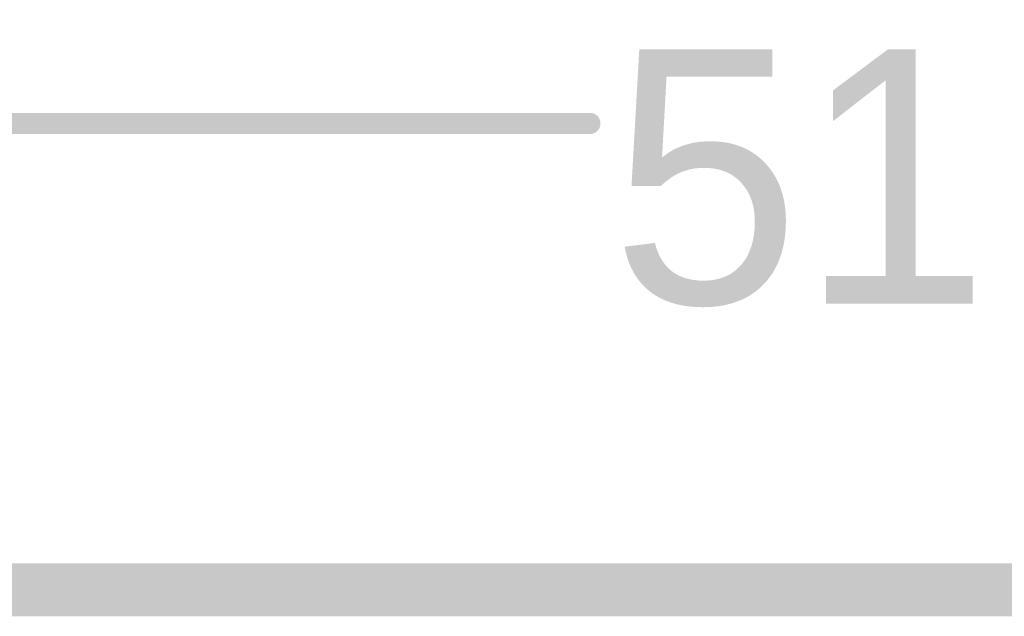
# Model space of a CAD drawing. Extents: x 7.17 to 14.1, y 4 to 11.75.
# Tile 137 of 189: x 8.92 to 9.39, y 8.84 to 9.12. Entities that reach past the tile are written whole.
import ezdxf

# ---------------------------------------------------------------- set-up
doc = ezdxf.new("R2010")
doc.units = 0
for name, color, linetype in [('KEEPOUTLAYER', 6, 'CONTINUOUS'), ('MECHANICAL2', 216, 'CONTINUOUS'), ('MECHANICAL3', 76, 'CONTINUOUS'), ('MULTILAYER', 9, 'CONTINUOUS')]:
    doc.layers.add(name, color=color, linetype=linetype)

msp = doc.modelspace()

# ---------------------------------------------------------------- linework, layer by layer
at = {"layer": 'KEEPOUTLAYER', "const_width": 0.025}
msp.add_lwpolyline([(7.179904, 8.855), (11.109904, 8.855)], dxfattribs=at)
at = {"layer": 'MECHANICAL2', "const_width": 0.01}
msp.add_lwpolyline([(7.179904, 9.075), (9.190069, 9.075)], dxfattribs=at)
at = {"layer": 'MECHANICAL2', "const_width": 0.005}
msp.add_lwpolyline([(9.187569, 9.075, 1), (9.192569, 9.075, 1)], format="xyb", close=True, dxfattribs=at)
at = {"layer": 'MECHANICAL3', "const_width": 0.01}
msp.add_lwpolyline([(7.179904, 8.855), (11.109904, 8.855)], dxfattribs=at)
at = {"layer": 'MULTILAYER', "const_width": 0.01}
msp.add_lwpolyline([(7.179904, 8.855), (11.109904, 8.855)], dxfattribs=at)

# ---------------------------------------------------------------- texts
at = {"layer": 'MECHANICAL2'}
msp.add_text('5110 (mil)', height=0.12, dxfattribs=at).set_placement((9.200069, 8.990019))

doc.saveas('drawing.dxf')
